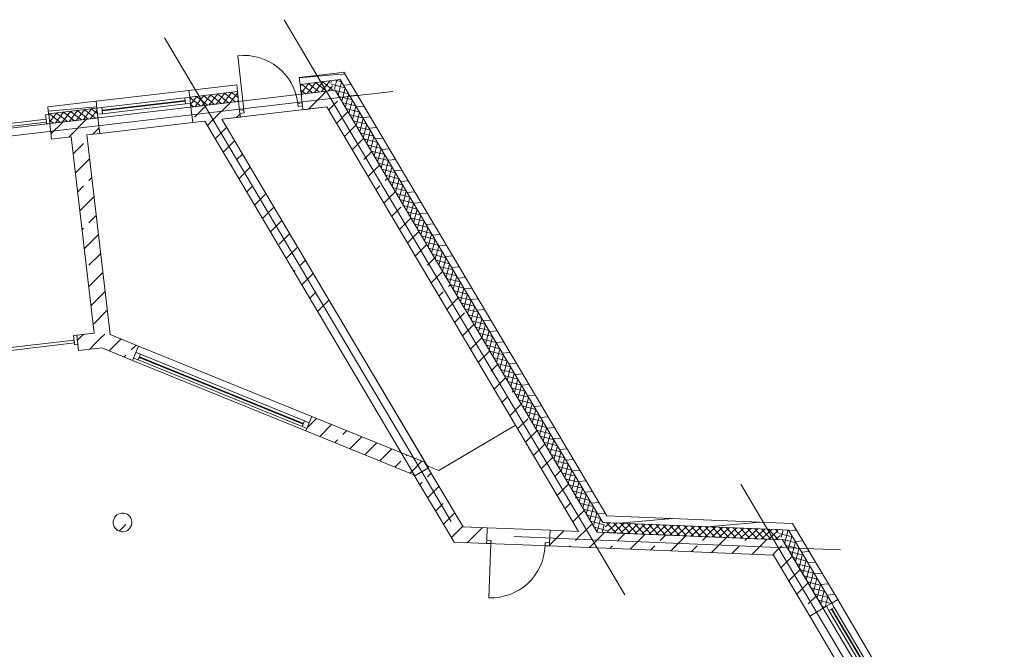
# Model space of a CAD drawing. Extents: x -22247 to 417655, y -187892 to 17509.
# Tile 20 of 62: x -4673 to 11122, y -71155 to -61059. Entities that reach past the tile are written whole.
import ezdxf
from ezdxf.lldxf.tags import DXFTag

# ---------------------------------------------------------------- set-up
doc = ezdxf.new("R2010")
doc.units = 0
doc.header["$LTSCALE"] = 50
for name, color, linetype, lineweight in [('02 Raster Gebäude', 7, 'Continuous', 25), ('20 Außenwände', 7, 'Continuous', 25), ('20 Dach Stb-Decke', 7, 'Continuous', 25), ('20 Innenwände', 7, 'Continuous', 25), ('20 Stützen', 7, 'Continuous', 25)]:
    doc.layers.add(name, color=color, linetype=linetype, lineweight=lineweight)
tags = doc.linetypes.add('Raster', pattern=[0.8, 0.4, -0.2, 0, -0.2]).pattern_tags.tags
tags[10:11] = [DXFTag(74, 4), DXFTag(75, 0), DXFTag(340, '0'), DXFTag(46, 1.0), DXFTag(50, 0.0), DXFTag(44, 0.0), DXFTag(45, 0.0)]
tags[8:9] = [DXFTag(74, 4), DXFTag(75, 0), DXFTag(340, '0'), DXFTag(46, 1.0), DXFTag(50, 0.0), DXFTag(44, 0.0), DXFTag(45, 0.0)]
tags[6:7] = [DXFTag(74, 4), DXFTag(75, 0), DXFTag(340, '0'), DXFTag(46, 1.0), DXFTag(50, 0.0), DXFTag(44, 0.0), DXFTag(45, 0.0)]
tags[4:5] = [DXFTag(74, 4), DXFTag(75, 0), DXFTag(340, '0'), DXFTag(46, 1.0), DXFTag(50, 0.0), DXFTag(44, 0.0), DXFTag(45, 0.0)]
tags = doc.linetypes.add('Untersicht', pattern=[0.4, 0.3, -0.1]).pattern_tags.tags
tags[6:7] = [DXFTag(74, 4), DXFTag(75, 0), DXFTag(340, '0'), DXFTag(46, 1.0), DXFTag(50, 0.0), DXFTag(44, 0.0), DXFTag(45, 0.0)]
tags[4:5] = [DXFTag(74, 4), DXFTag(75, 0), DXFTag(340, '0'), DXFTag(46, 1.0), DXFTag(50, 0.0), DXFTag(44, 0.0), DXFTag(45, 0.0)]
tags = doc.linetypes.add('Öffnungslinie Tür Fenster', pattern=[0.46, 0.3, -0.16]).pattern_tags.tags
tags[6:7] = [DXFTag(74, 4), DXFTag(75, 0), DXFTag(340, '0'), DXFTag(46, 1.0), DXFTag(50, 0.0), DXFTag(44, 0.0), DXFTag(45, 0.0)]
tags[4:5] = [DXFTag(74, 4), DXFTag(75, 0), DXFTag(340, '0'), DXFTag(46, 1.0), DXFTag(50, 0.0), DXFTag(44, 0.0), DXFTag(45, 0.0)]
pattern_1 = [(5, (0, 0), (-15.68803, 179.31504), [])]
pattern_2 = [(165.6645, (0, 0), (19.80794, 77.509), []), (255.6645, (0, 0), (-77.509, 19.80794), [])]
pattern_3 = [(45, (0, 0), (-339.4113, 339.4113), []), (45, (-169.7, 169.7), (-339.4113, 339.4113), [360, -120])]
pattern_4 = [(165.6645, (0, 0), (19.80794, 77.509), []), (255.6645, (0, 0), (-77.509, 19.80794), [])]
pattern_5 = [(231.6645, (0, 0), (-62.75138, 49.62121), []), (321.6645, (0, 0), (49.62121, 62.75138), [])]

msp = doc.modelspace()

# ---------------------------------------------------------------- hatches: boundary and pattern name
at = {"layer": '20 Außenwände', "linetype": 'Continuous', "lineweight": 0, "ltscale": 3.71293e-05}
h = msp.add_hatch(dxfattribs=at)
h.set_pattern_fill('Holz_Vollholz_Längsholz__7F', scale=1000, style=0, pattern_type=2)
h.set_pattern_definition(pattern_1)
h.paths.add_polyline_path([(409, -61917), (470, -62020), (528, -61903)])
h = msp.add_hatch(dxfattribs=at)
h.set_pattern_fill('Holz_Vollholz_Längsholz__7F', scale=1000, style=0, pattern_type=2)
h.set_pattern_definition(pattern_1)
h.paths.add_polyline_path([(470, -62020), (590, -62006), (528, -61903)])
h = msp.add_hatch(dxfattribs=at)
h.set_pattern_fill('Holz_Vollholz_Längsholz__7F', scale=1000, style=0, pattern_type=2)
h.set_pattern_definition(pattern_1)
h.paths.add_polyline_path([(-189, -61986), (-176, -62096), (470, -62020), (409, -61917)])
h = msp.add_hatch(dxfattribs=at)
h.set_pattern_fill('Dämmung_hart_2_0009', scale=1000, style=0, pattern_type=2)
h.set_pattern_definition(pattern_5)
h.paths.add_polyline_path([(296, -62040), (-176, -62096), (-158, -62255), (386, -62191)])
h = msp.add_hatch(dxfattribs=at)
h.set_pattern_fill('Dämmung_hart_2_0009', scale=1000, style=0, pattern_type=2)
h.set_pattern_definition(pattern_2)
h.paths.add_polyline_path([(296, -62040), (386, -62191), (470, -62020)])
h = msp.add_hatch(dxfattribs=at)
h.set_pattern_fill('Dämmung_hart_2_0009', scale=1000, style=0, pattern_type=2)
h.set_pattern_definition(pattern_2)
h.paths.add_polyline_path([(386, -62191), (560, -62171), (470, -62020)])
h = msp.add_hatch(dxfattribs=at)
h.set_pattern_fill('Holz_Vollholz_Längsholz__7F', scale=1000, style=0, pattern_type=2)
h.set_pattern_definition(pattern_1)
h.paths.add_polyline_path([(470, -62020), (4614, -69009), (4745, -69014), (590, -62006)])
h = msp.add_hatch(dxfattribs=at)
h.set_pattern_fill('Holz_Vollholz_Längsholz__7F', scale=1000, style=0, pattern_type=2)
h.set_pattern_definition(pattern_1)
h.paths.add_polyline_path([(-1192, -62104), (-1958, -62193), (-1945, -62302), (-1180, -62213)])
h = msp.add_hatch(dxfattribs=at)
h.set_pattern_fill('Dämmung_hart_2_0009', scale=1000, style=0, pattern_type=2)
h.set_pattern_definition(pattern_5)
h.paths.add_polyline_path([(-1945, -62302), (-1927, -62461), (-1161, -62372), (-1180, -62213)])
h = msp.add_hatch(dxfattribs=at)
h.set_pattern_fill('Beton_Stahlbeton_0009', scale=1000, style=0, pattern_type=2)
h.set_pattern_definition(pattern_3)
h.paths.add_polyline_path([(-158, -62255), (-129, -62503), (253, -62458), (114, -62223)])
h = msp.add_hatch(dxfattribs=at)
h.set_pattern_fill('Beton_Stahlbeton_0009', scale=1000, style=0, pattern_type=2)
h.set_pattern_definition(pattern_3)
h.paths.add_polyline_path([(386, -62191), (114, -62223), (253, -62458)])
h = msp.add_hatch(dxfattribs=at)
h.set_pattern_fill('Beton_Stahlbeton_0009', scale=1000, style=0, pattern_type=2)
h.set_pattern_definition(pattern_3)
h.paths.add_polyline_path([(253, -62458), (525, -62427), (386, -62191)])
h = msp.add_hatch(dxfattribs=at)
h.set_pattern_fill('Dämmung_hart_2_0009', scale=1000, style=0, pattern_type=2)
h.set_pattern_definition(pattern_2)
h.paths.add_polyline_path([(386, -62191), (4490, -69114), (4681, -69122), (560, -62171)])
h = msp.add_hatch(dxfattribs=at)
h.set_pattern_fill('Holz_Vollholz_Längsholz__7F', scale=1000, style=0, pattern_type=2)
h.set_pattern_definition(pattern_1)
h.paths.add_polyline_path([(-3448, -62367), (-4222, -62458), (-4209, -62567), (-3435, -62476)])
h = msp.add_hatch(dxfattribs=at)
h.set_pattern_fill('Beton_Stahlbeton_0009', scale=1000, style=0, pattern_type=2)
h.set_pattern_definition(pattern_3)
h.paths.add_polyline_path([(-1161, -62372), (-1927, -62461), (-1898, -62710), (-1132, -62620)])
h = msp.add_hatch(dxfattribs=at)
h.set_pattern_fill('Dämmung_hart_2_0009', scale=1000, style=0, pattern_type=2)
h.set_pattern_definition(pattern_5)
h.paths.add_polyline_path([(-4209, -62567), (-4190, -62726), (-3417, -62635), (-3435, -62476)])
h = msp.add_hatch(dxfattribs=at)
h.set_pattern_fill('Beton_Stahlbeton_0009', scale=1000, style=0, pattern_type=2)
h.set_pattern_definition(pattern_3)
h.paths.add_polyline_path([(253, -62458), (4290, -69266), (4588, -69278), (525, -62427)])
h = msp.add_hatch(dxfattribs=at)
h.set_pattern_fill('Beton_Stahlbeton_0009', scale=1000, style=0, pattern_type=2)
h.set_pattern_definition(pattern_3)
h.paths.add_polyline_path([(-3417, -62635), (-4190, -62726), (-4161, -62974), (-3388, -62884)])
h = msp.add_hatch(dxfattribs=at)
h.set_pattern_fill('Holz_Vollholz_Längsholz__7F', scale=1000, style=0, pattern_type=2)
h.set_pattern_definition(pattern_1)
h.paths.add_polyline_path([(4745, -69014), (4614, -69009), (4681, -69122)])
h = msp.add_hatch(dxfattribs=at)
h.set_pattern_fill('Holz_Vollholz_Längsholz__7F', scale=1000, style=0, pattern_type=2)
h.set_pattern_definition(pattern_1)
h.paths.add_polyline_path([(4745, -69014), (4681, -69122), (4812, -69127)])
h = msp.add_hatch(dxfattribs=at)
h.set_pattern_fill('Holz_Vollholz_Längsholz__7F', scale=1000, style=0, pattern_type=2)
h.set_pattern_definition(pattern_1)
h.paths.add_polyline_path([(4745, -69014), (4812, -69127), (7659, -69243), (7593, -69130)])
h = msp.add_hatch(dxfattribs=at)
h.set_pattern_fill('Dämmung_hart_2_0009', scale=1000, style=0, pattern_type=2)
h.set_pattern_definition(pattern_2)
h.paths.add_polyline_path([(4681, -69122), (4490, -69114), (4588, -69278)])
h = msp.add_hatch(dxfattribs=at)
h.set_pattern_fill('Dämmung_hart_2_0009', scale=1000, style=0, pattern_type=2)
h.set_pattern_definition(pattern_2)
h.paths.add_polyline_path([(4681, -69122), (4588, -69278), (4778, -69286)])
h = msp.add_hatch(dxfattribs=at)
h.set_pattern_fill('Dämmung_hart_2_0009', scale=1000, style=0, pattern_type=2)
h.set_pattern_definition([(222.6645, (0, 0), (-54.21634, 58.82677), []), (312.6645, (0, 0), (58.82677, 54.21634), [])])
h.paths.add_polyline_path([(4681, -69122), (4778, -69286), (7566, -69400), (7469, -69235)])
h = msp.add_hatch(dxfattribs=at)
h.set_pattern_fill('Holz_Vollholz_Längsholz__7F', scale=1000, style=0, pattern_type=2)
h.set_pattern_definition(pattern_1)
h.paths.add_polyline_path([(7593, -69130), (7659, -69243), (7724, -69136)])
h = msp.add_hatch(dxfattribs=at)
h.set_pattern_fill('Holz_Vollholz_Längsholz__7F', scale=1000, style=0, pattern_type=2)
h.set_pattern_definition(pattern_1)
h.paths.add_polyline_path([(7659, -69243), (7790, -69249), (7724, -69136)])
h = msp.add_hatch(dxfattribs=at)
h.set_pattern_fill('Beton_Stahlbeton_0009', scale=1000, style=0, pattern_type=2)
h.set_pattern_definition(pattern_3)
h.paths.add_polyline_path([(4588, -69278), (4290, -69266), (4442, -69522)])
h = msp.add_hatch(dxfattribs=at)
h.set_pattern_fill('Beton_Stahlbeton_0009', scale=1000, style=0, pattern_type=2)
h.set_pattern_definition(pattern_3)
h.paths.add_polyline_path([(4588, -69278), (4442, -69522), (4740, -69535)])
h = msp.add_hatch(dxfattribs=at)
h.set_pattern_fill('Beton_Stahlbeton_0009', scale=1000, style=0, pattern_type=2)
h.set_pattern_definition(pattern_3)
h.paths.add_polyline_path([(4740, -69535), (7420, -69644), (7268, -69387), (4588, -69278)])
h = msp.add_hatch(dxfattribs=at)
h.set_pattern_fill('Dämmung_hart_2_0009', scale=1000, style=0, pattern_type=2)
h.set_pattern_definition(pattern_4)
h.paths.add_polyline_path([(7469, -69235), (7566, -69400), (7659, -69243)])
h = msp.add_hatch(dxfattribs=at)
h.set_pattern_fill('Dämmung_hart_2_0009', scale=1000, style=0, pattern_type=2)
h.set_pattern_definition(pattern_4)
h.paths.add_polyline_path([(7566, -69400), (7757, -69407), (7659, -69243)])
h = msp.add_hatch(dxfattribs=at)
h.set_pattern_fill('Holz_Vollholz_Längsholz__7F', scale=1000, style=0, pattern_type=2)
h.set_pattern_definition(pattern_1)
h.paths.add_polyline_path([(7659, -69243), (8354, -70415), (8449, -70359), (7790, -69249)])
h = msp.add_hatch(dxfattribs=at)
h.set_pattern_fill('Beton_Stahlbeton_0009', scale=1000, style=0, pattern_type=2)
h.set_pattern_definition(pattern_3)
h.paths.add_polyline_path([(7566, -69400), (7268, -69387), (7420, -69644)])
h = msp.add_hatch(dxfattribs=at)
h.set_pattern_fill('Beton_Stahlbeton_0009', scale=1000, style=0, pattern_type=2)
h.set_pattern_definition(pattern_3)
h.paths.add_polyline_path([(7420, -69644), (7718, -69656), (7566, -69400)])
h = msp.add_hatch(dxfattribs=at)
h.set_pattern_fill('Dämmung_hart_2_0009', scale=1000, style=0, pattern_type=2)
h.set_pattern_definition(pattern_4)
h.paths.add_polyline_path([(7566, -69400), (8217, -70497), (8354, -70415), (7757, -69407)])
h = msp.add_hatch(dxfattribs=at)
h.set_pattern_fill('Beton_Stahlbeton_0009', scale=1000, style=0, pattern_type=2)
h.set_pattern_definition(pattern_3)
h.paths.add_polyline_path([(7718, -69656), (7420, -69644), (8002, -70625), (8217, -70497)])
at = {"layer": '20 Innenwände', "linetype": 'Continuous', "lineweight": 0, "ltscale": 3.71293e-05}
h = msp.add_hatch(dxfattribs=at)
h.set_pattern_fill('Beton_Stahlbeton_0009', scale=1000, style=0, pattern_type=2)
h.set_pattern_definition(pattern_3)
h.paths.add_polyline_path([(340, -65644), (-1432, -62655), (-1704, -62687), (125, -65771)])
h = msp.add_hatch(dxfattribs=at)
h.set_pattern_fill('Beton_Stahlbeton_0009', scale=1000, style=0, pattern_type=2)
h.set_pattern_definition(pattern_3)
h.paths.add_polyline_path([(-3228, -66056), (-3596, -62908), (-3845, -62937), (-3477, -66085)])
h = msp.add_hatch(dxfattribs=at)
h.set_pattern_fill('Beton_Stahlbeton_0009', scale=1000, style=0, pattern_type=2)
h.set_pattern_definition(pattern_3)
h.paths.add_polyline_path([(-3477, -66085), (-3759, -66118), (-3730, -66366), (-3448, -66333)])
h = msp.add_hatch(dxfattribs=at)
h.set_pattern_fill('Beton_Stahlbeton_0009', scale=1000, style=0, pattern_type=2)
h.set_pattern_definition(pattern_3)
h.paths.add_polyline_path([(-3477, -66085), (-3199, -66304), (-3228, -66056)])
h = msp.add_hatch(dxfattribs=at)
h.set_pattern_fill('Beton_Stahlbeton_0009', scale=1000, style=0, pattern_type=2)
h.set_pattern_definition(pattern_3)
h.paths.add_polyline_path([(-3477, -66085), (-3448, -66333), (-3199, -66304)])
h = msp.add_hatch(dxfattribs=at)
h.set_pattern_fill('Beton_Stahlbeton_0009', scale=1000, style=0, pattern_type=2)
h.set_pattern_definition(pattern_3)
h.paths.add_polyline_path([(-3222, -66107), (-3355, -66323), (-2861, -66523), (-2767, -66292)])
h = msp.add_hatch(dxfattribs=at)
h.set_pattern_fill('Beton_Stahlbeton_0009', scale=1000, style=0, pattern_type=2)
h.set_pattern_definition(pattern_3)
h.paths.add_polyline_path([(12, -67421), (-82, -67652), (1648, -68355), (1434, -67998)])
h = msp.add_hatch(dxfattribs=at)
h.set_pattern_fill('Beton_Stahlbeton_0009', scale=1000, style=0, pattern_type=2)
h.set_pattern_definition(pattern_3)
h.paths.add_polyline_path([(1820, -68155), (1434, -67998), (1648, -68355)])
h = msp.add_hatch(dxfattribs=at)
h.set_pattern_fill('Beton_Stahlbeton_0009', scale=1000, style=0, pattern_type=2)
h.set_pattern_definition(pattern_3)
h.paths.add_polyline_path([(1648, -68355), (2034, -68512), (1820, -68155)])
h = msp.add_hatch(dxfattribs=at)
h.set_pattern_fill('Beton_Stahlbeton_0009', scale=1000, style=0, pattern_type=2)
h.set_pattern_definition(pattern_3)
h.paths.add_polyline_path([(1648, -68355), (2144, -69178), (2443, -69191), (2034, -68512)])
h = msp.add_hatch(dxfattribs=at)
h.set_pattern_fill('Beton_Stahlbeton_0009', scale=1000, style=0, pattern_type=2)
h.set_pattern_definition(pattern_3)
h.paths.add_polyline_path([(2443, -69191), (2144, -69178), (2298, -69435)])
h = msp.add_hatch(dxfattribs=at)
h.set_pattern_fill('Beton_Stahlbeton_0009', scale=1000, style=0, pattern_type=2)
h.set_pattern_definition(pattern_3)
h.paths.add_polyline_path([(2443, -69191), (2298, -69435), (2597, -69447)])
h = msp.add_hatch(dxfattribs=at)
h.set_pattern_fill('Beton_Stahlbeton_0009', scale=1000, style=0, pattern_type=2)
h.set_pattern_definition(pattern_3)
h.paths.add_polyline_path([(2443, -69191), (2597, -69447), (2817, -69456), (2827, -69206)])
h = msp.add_hatch(dxfattribs=at)
h.set_pattern_fill('Beton_Stahlbeton_0009', scale=1000, style=0, pattern_type=2)
h.set_pattern_definition(pattern_3)
h.paths.add_polyline_path([(3826, -69497), (4442, -69522), (4290, -69266), (3836, -69247)])
at = {"layer": '20 Stützen', "linetype": 'Continuous', "lineweight": 0, "ltscale": 3.71293e-05}
h = msp.add_hatch(dxfattribs=at)
h.set_pattern_fill('Beton_Stahlbeton_0009', scale=1000, style=0, pattern_type=2)
h.set_pattern_definition(pattern_3)
h.paths.add_polyline_path([(-3042, -69269, 0.414214), (-2875, -69138, 0.414214), (-3005, -68971, 0.414214), (-3172, -69101, 0.414214)])

# ---------------------------------------------------------------- linework, layer by layer
at = {"layer": '02 Raster Gebäude', "color": 1, "linetype": 'Raster', "lineweight": 18, "ltscale": 0.000188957, "true_color": 0xf50000}
for p, q in [((79, -61920), (-431, -61059)), ((-1842, -62208), (-2352, -61348)), ((4527, -69421), (79, -61920)), ((1738, -68246), (-1842, -62208)), ((320, -62325), (1313, -62209)), ((-15750, -64202), (320, -62325)), ((1738, -68246), (2248, -69106)), ((7403, -69369), (6893, -68509)), ((7403, -69369), (6893, -68509)), ((4259, -69390), (3260, -69349)), ((4259, -69390), (7493, -69522)), ((4527, -69421), (5037, -70281)), ((11122, -75642), (7403, -69369)), ((11122, -75642), (7403, -69369)), ((7493, -69522), (8492, -69562))]:
    msp.add_line(p, q, dxfattribs=at)
at = {"layer": '20 Außenwände', "color": 7, "linetype": 'Continuous', "lineweight": 13, "ltscale": 3.71293e-05}
for p, q in [((-1075, -62503), (-1176, -61639)), ((-189, -61986), (-176, -62096)), ((-189, -61986), (-176, -62096)), ((296, -62040), (-176, -62096)), ((470, -62020), (296, -62040)), ((470, -62020), (296, -62040)), ((560, -62171), (470, -62020)), ((-3448, -62367), (-1958, -62193)), ((-1958, -62193), (-1945, -62302)), ((-1958, -62193), (-1945, -62302)), ((-1180, -62213), (-1945, -62302)), ((-1192, -62104), (-1180, -62213)), ((-1192, -62104), (-1180, -62213)), ((-1180, -62213), (-1161, -62372)), ((-1180, -62213), (-1161, -62372)), ((-176, -62096), (-158, -62255)), ((-176, -62096), (-158, -62255)), ((114, -62223), (-158, -62255)), ((386, -62191), (114, -62223)), ((386, -62191), (114, -62223)), ((525, -62427), (386, -62191)), ((4681, -69122), (560, -62171)), ((-3448, -62367), (-3435, -62476)), ((-3448, -62367), (-3435, -62476)), ((-3356, -62467), (-2025, -62312)), ((-3351, -62512), (-2020, -62356)), ((-2018, -62366), (-3349, -62522)), ((-2025, -62312), (-1945, -62302)), ((-2013, -62411), (-2025, -62312)), ((-1945, -62302), (-1934, -62402)), ((-1945, -62302), (-1934, -62402)), ((-1945, -62302), (-1934, -62402)), ((-1161, -62372), (-1927, -62461)), ((-1161, -62372), (-1145, -62511)), ((-1161, -62372), (-1145, -62511)), ((-158, -62255), (-142, -62394)), ((-158, -62255), (-142, -62394)), ((-4222, -62458), (-4209, -62567)), ((-4222, -62458), (-4209, -62567)), ((-3435, -62476), (-4209, -62567)), ((-3435, -62476), (-3356, -62467)), ((-3435, -62476), (-3424, -62576)), ((-3435, -62476), (-3424, -62576)), ((-3435, -62476), (-3424, -62576)), ((-3356, -62467), (-3344, -62567)), ((-2013, -62411), (-3344, -62567)), ((-1934, -62402), (-2013, -62411)), ((-1934, -62402), (-1927, -62461)), ((-1934, -62402), (-1927, -62461)), ((-1927, -62461), (-1898, -62710)), ((-1927, -62461), (-1898, -62710)), ((-1075, -62503), (-1145, -62511)), ((-1145, -62511), (-1139, -62561)), ((-1145, -62511), (-1139, -62561)), ((-1145, -62511), (-1139, -62561)), ((-1145, -62511), (-1139, -62561)), ((-1070, -62552), (-1075, -62503)), ((-211, -62402), (-142, -62394)), ((-205, -62451), (-211, -62402)), ((-136, -62443), (-205, -62451)), ((-142, -62394), (-136, -62443)), ((-142, -62394), (-136, -62443)), ((-142, -62394), (-136, -62443)), ((-142, -62394), (-136, -62443)), ((-136, -62443), (-129, -62503)), ((-136, -62443), (-129, -62503)), ((4588, -69278), (525, -62427)), ((-5267, -62776), (-4249, -62657)), ((-4243, -62702), (-5261, -62821)), ((-4257, -62583), (-4208, -62577)), ((-4240, -62732), (-4257, -62583)), ((-4249, -62657), (-4243, -62702)), ((-4209, -62567), (-4208, -62577)), ((-4209, -62567), (-4208, -62577)), ((-4208, -62577), (-4190, -62726)), ((-4208, -62577), (-4190, -62726)), ((-4208, -62577), (-4190, -62726)), ((-4208, -62577), (-4190, -62726)), ((-3417, -62635), (-4190, -62726)), ((-3344, -62567), (-3424, -62576)), ((-3424, -62576), (-3417, -62635)), ((-3424, -62576), (-3417, -62635)), ((-3417, -62635), (-3388, -62884)), ((-3417, -62635), (-3388, -62884)), ((-1139, -62561), (-1070, -62552)), ((-1139, -62561), (-1132, -62620)), ((-1139, -62561), (-1132, -62620)), ((-4190, -62726), (-4240, -62732)), ((-4190, -62726), (-4161, -62974)), ((-4190, -62726), (-4161, -62974)), ((-3388, -62884), (-1898, -62710)), ((4681, -69122), (4812, -69127)), ((4681, -69122), (4812, -69127)), ((7469, -69235), (4812, -69127)), ((4588, -69278), (4778, -69286)), ((4588, -69278), (4778, -69286)), ((7268, -69387), (4778, -69286)), ((7659, -69243), (7469, -69235)), ((7659, -69243), (7469, -69235)), ((7757, -69407), (7659, -69243)), ((7566, -69400), (7268, -69387)), ((7566, -69400), (7268, -69387)), ((7718, -69656), (7566, -69400)), ((8354, -70415), (7757, -69407)), ((8217, -70497), (7718, -69656)), ((8354, -70415), (8268, -70466)), ((8354, -70415), (8268, -70466)), ((8354, -70415), (8268, -70466)), ((8449, -70359), (8354, -70415)), ((8449, -70359), (8354, -70415)), ((8395, -70484), (8354, -70415)), ((8449, -70359), (10744, -74230)), ((8217, -70497), (8002, -70625)), ((8217, -70497), (8002, -70625)), ((8268, -70466), (8217, -70497)), ((8268, -70466), (8217, -70497)), ((8268, -70466), (8309, -70535)), ((8309, -70535), (8395, -70484)), ((8309, -70535), (10523, -74268)), ((8348, -70512), (10561, -74245)), ((10570, -74240), (8357, -70507)), ((10609, -74217), (8395, -70484)), ((8002, -70625), (10297, -74495))]:
    msp.add_line(p, q, dxfattribs=at)
for points in [[(528, -61903), (409, -61917)], [(4745, -69014), (528, -61903)], [(409, -61917), (-189, -61986)], [(-1192, -62104), (-1958, -62193)], [(-3448, -62367), (-4222, -62458)], [(-129, -62503), (253, -62458)], [(253, -62458), (4290, -69266)], [(-1898, -62710), (-1704, -62687)], [(-1432, -62655), (-1132, -62620)], [(-4161, -62974), (-3845, -62937)], [(-3596, -62908), (-3388, -62884)], [(7593, -69130), (4745, -69014)], [(7724, -69136), (7593, -69130)], [(8449, -70359), (7724, -69136)], [(4442, -69522), (4740, -69535)], [(4740, -69535), (7420, -69644)], [(7420, -69644), (8002, -70625)]]:
    msp.add_lwpolyline(points, dxfattribs=at)
msp.add_arc((-1075, -62503), 870, 6.6645, 96.6645, dxfattribs=at)
at = {"layer": '20 Dach Stb-Decke', "color": 7, "linetype": 'Öffnungslinie Tür Fenster', "lineweight": 13, "ltscale": 3.71293e-05}
for points in [[(-15100, -64000), (-14930, -69845), (-8966, -69672), (-1347, -73780), (3218, -79913), (11047, -75271), (7566, -69400), (4588, -69278), (386, -62191)], [(1864, -68213), (2053, -68290), (3280, -67563), (253, -62458), (-1432, -62655)]]:
    msp.add_lwpolyline(points, close=True, dxfattribs=at)
at = {"layer": '20 Innenwände', "color": 7, "linetype": 'Continuous', "lineweight": 13, "ltscale": 3.71293e-05}
for p, q in [((-3759, -66118), (-3809, -66124)), ((-3809, -66124), (-3792, -66273)), ((-3759, -66118), (-3742, -66267)), ((-3742, -66267), (-3759, -66118)), ((-3759, -66118), (-3742, -66267)), ((-3759, -66118), (-3742, -66267)), ((-4818, -66317), (-3800, -66198)), ((-3795, -66243), (-4813, -66362)), ((-3800, -66198), (-3795, -66243)), ((-3792, -66273), (-3742, -66267)), ((-3742, -66267), (-3730, -66366)), ((-3742, -66267), (-3730, -66366)), ((-2767, -66292), (-2809, -66394)), ((-2767, -66292), (-2809, -66394)), ((12, -67421), (-2767, -66292)), ((-2846, -66486), (-2861, -66523)), ((-2846, -66486), (-2861, -66523)), ((-2809, -66394), (-2846, -66486)), ((-2809, -66394), (-2846, -66486)), ((-2809, -66394), (-2846, -66486)), ((-2772, -66516), (-2846, -66486)), ((-2809, -66394), (-2734, -66424)), ((-2734, -66424), (-2772, -66516)), ((-124, -67543), (-2755, -66475)), ((-2751, -66465), (-120, -67534)), ((-2734, -66424), (-103, -67492)), ((-82, -67652), (-2861, -66523)), ((-141, -67585), (-2772, -66516)), ((12, -67421), (-29, -67523)), ((12, -67421), (-29, -67523)), ((-141, -67585), (-103, -67492)), ((-67, -67615), (-141, -67585)), ((-103, -67492), (-29, -67523)), ((-29, -67523), (-67, -67615)), ((-29, -67523), (-67, -67615)), ((-29, -67523), (-67, -67615)), ((-67, -67615), (-82, -67652)), ((-67, -67615), (-82, -67652)), ((2819, -69406), (2827, -69206)), ((2819, -69406), (2827, -69206)), ((3836, -69247), (2827, -69206)), ((3828, -69447), (3836, -69247)), ((3828, -69447), (3836, -69247)), ((2817, -69456), (2819, -69406)), ((2817, -69456), (2819, -69406)), ((2817, -69456), (2819, -69406)), ((2817, -69456), (2819, -69406)), ((3826, -69497), (2817, -69456)), ((2887, -69459), (2817, -69456)), ((2819, -69406), (2889, -69409)), ((2887, -69459), (2851, -70328)), ((2889, -69409), (2887, -69459)), ((3758, -69444), (3756, -69494)), ((3756, -69494), (3826, -69497)), ((3828, -69447), (3758, -69444)), ((3826, -69497), (3828, -69447)), ((3826, -69497), (3828, -69447)), ((3826, -69497), (3828, -69447)), ((3826, -69497), (3828, -69447))]:
    msp.add_line(p, q, dxfattribs=at)
for points in [[(-1704, -62687), (125, -65771)], [(340, -65644), (-1432, -62655)], [(-3845, -62937), (-3477, -66085)], [(-3222, -66107), (-3596, -62908)], [(-3477, -66085), (-3759, -66118)], [(-2767, -66292), (-3222, -66107)], [(-3730, -66366), (-3448, -66333)], [(-3355, -66323), (-3448, -66333)], [(-3355, -66323), (-2861, -66523)], [(1820, -68155), (12, -67421)], [(-82, -67652), (1648, -68355)], [(1820, -68155), (2034, -68512)], [(1648, -68355), (2144, -69178)], [(2443, -69191), (2034, -68512)], [(2298, -69435), (2144, -69178)], [(2827, -69206), (2443, -69191)], [(4290, -69266), (3836, -69247)], [(2298, -69435), (2817, -69456)], [(3826, -69497), (4442, -69522)]]:
    msp.add_lwpolyline(points, dxfattribs=at)
at = {"layer": '20 Innenwände', "color": 7, "linetype": 'Untersicht', "lineweight": 13, "ltscale": 3.71293e-05}
for points in [[(1883, -68245), (340, -65644)], [(125, -65771), (1668, -68373)], [(1668, -68373), (1883, -68245)]]:
    msp.add_lwpolyline(points, dxfattribs=at)
at = {"layer": '20 Innenwände', "color": 7, "linetype": 'Continuous', "lineweight": 13, "ltscale": 3.71293e-05}
msp.add_arc((2887, -69459), 870, 267.6645, 357.6645, dxfattribs=at)
at = {"layer": '20 Stützen', "color": 7, "linetype": 'Continuous', "lineweight": 13, "ltscale": 3.71293e-05}
msp.add_lwpolyline([(-3042, -69269, 0.414214), (-2875, -69138, 0.414214), (-3005, -68971, 0.414214), (-3172, -69101, 0.414214)], format="xyb", close=True, dxfattribs=at)

doc.saveas('drawing.dxf')
